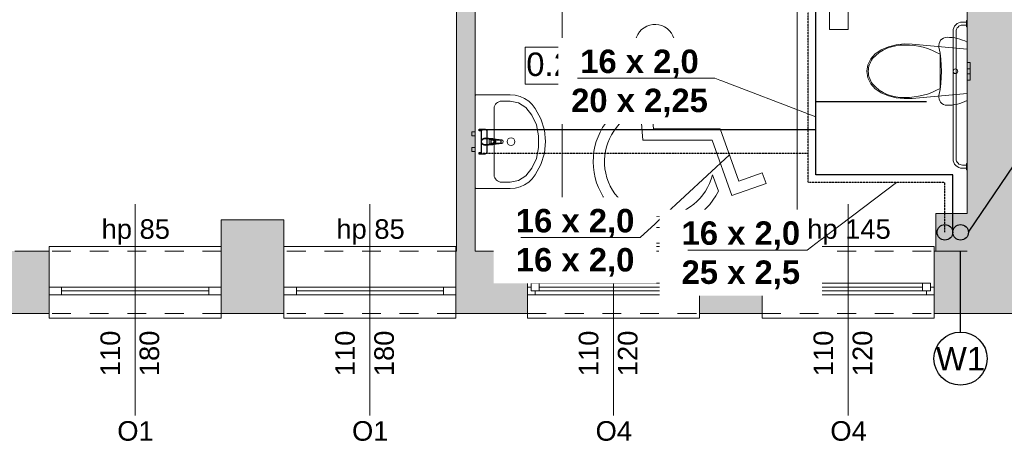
# Model space of a CAD drawing. Header units: millimetres. Extents: x 922208 to 1069538, y -182208 to -99877.
# Tile 235 of 256: x 988687 to 994978, y -140619 to -137922. Entities that reach past the tile are written whole.
import ezdxf
from ezdxf import colors
from ezdxf.entities.mleader import LeaderData, LeaderLine
from ezdxf.enums import TextEntityAlignment as Align
from ezdxf.lldxf.tags import DXFTag
from ezdxf.math import Vec2, Vec3

# ---------------------------------------------------------------- set-up
doc = ezdxf.new("R2010")
doc.units = ezdxf.units.MM
doc.header["$MEASUREMENT"] = 0
for name, pattern in [('DASHED2', [0.09525, 0.0635, -0.03175]), ('HIDDEN', [20, 10, -10]), ('Przerywana', [240, 120, -120])]:
    doc.linetypes.add(name, pattern=pattern)
for name, color, linetype, lineweight in [('- PL - Kanalizacja', 34, 'Continuous', 30), ('IS_POWRÓT', 5, 'HIDDEN', 30), ('Nowe_0_Nr_pióra__2', 8, 'Continuous', 13), ('Nowe_0_Nr_pióra__75', 6, 'Continuous', 15), ('Nowe_210-A Pomieszczenia_Nr_pióra__41', 7, 'Continuous', 15), ('Nowe_220-A Ściany_Nr_pióra__19', 255, 'Continuous', 0), ('Nowe_220-A Ściany_Nr_pióra__23', 7, 'Continuous', 15), ('Nowe_220-A Ściany_Nr_pióra__27', 7, 'Continuous', 25), ('Nowe_220-A Ściany_Nr_pióra__3', 7, 'Continuous', 13), ('Nowe_220-A Ściany_Nr_pióra__7', 7, 'Continuous', 13), ('Nowe_450-K Stropy_Nr_pióra__20', 1, 'Continuous', 13)]:
    doc.layers.add(name, color=color, linetype=linetype, lineweight=lineweight)
for name, color, linetype, lineweight, true_color in [('IS_Działka wody ciepłej', 1, 'DASHED2', 30, 0xff0000), ('IS_Działka wody zimnej', 5, 'Continuous', 30, 0x0000ff), ('Nowe_220-A Ściany_Nr_pióra__45', 7, 'Continuous', 15, 0x40a5ff)]:
    doc.layers.add(name, color=color, linetype=linetype, lineweight=lineweight, true_color=true_color)
doc.layers.add('IS_Odbiorniki', color=7, linetype='SOLID')
doc.layers.add('Nowe_0', color=7, linetype='Continuous')
doc.styles.add('Arial_____', font='arial.ttf')
doc.styles.add('I_Romans', font='arial.ttf', dxfattribs={"height": 15})
doc.styles.add('patrycja', font='romans.shx', dxfattribs={"width": 0.7, "height": 15})
doc.styles.add('STYL_AUTOMATYCZNY_1', font='arial.ttf')
tags = doc.linetypes.add('SOLID', pattern=[10, 10, 0]).pattern_tags.tags
tags[6:7] = [DXFTag(74, 4), DXFTag(75, 0), DXFTag(340, '0'), DXFTag(46, 0.0), DXFTag(50, 0.0), DXFTag(44, 0.0), DXFTag(45, 0.0)]
tags[4:5] = [DXFTag(74, 4), DXFTag(75, 0), DXFTag(340, '0'), DXFTag(46, 0.0), DXFTag(50, 0.0), DXFTag(44, 0.0), DXFTag(45, 0.0)]

# ---------------------------------------------------------------- blocks, each defined once
blk = doc.blocks.new('Znak osoby niepełnospr 27[1]', base_point=(10270.07, 4896.14))
at = {"layer": 'Nowe_0_Nr_pióra__2', "color": 8, "linetype": 'Continuous', "lineweight": 13, "flags": 128}
for points in [[(10316.69, 5024.07), (10321.65, 4962.11), (10365.81, 4962.11), (10378.5, 4926.65), (10400.32, 4934.46), (10397.88, 4941.26), (10382.87, 4935.88), (10370.89, 4969.33), (10328.32, 4969.33), (10326.94, 4986.49), (10352.6, 4986.49), (10352.6, 4993.72), (10326.37, 4993.72), (10324.93, 5011.66, 3.065684)], [(10369.83, 4929.43), (10366.07, 4939.94, -1.473184), (10313.14, 4977.87), (10312.51, 4985.85, 1.373115)]]:
    blk.add_lwpolyline(points, format="xyb", close=True, dxfattribs=at)
blk = doc.blocks.new('parter01')
at = {"layer": 'Nowe_220-A Ściany_Nr_pióra__19', "linetype": 'Continuous', "lineweight": 0}
for points in [[(994740.39011, -107210.02068), (994740.39011, -112850.02068), (995140.39011, -112850.02068), (995140.39011, -107210.02068)], [(991596.55073, -112850.02068), (991596.55073, -108720.02068), (991476.55073, -108720.02068), (991476.55073, -112850.02068)], [(994740.39011, -112610.02068), (994540.39011, -112610.02068), (994540.39011, -112850.02068), (994740.39011, -112850.02068)], [(989974.38408, -112650.02068), (989974.38408, -112850.02068), (990374.38408, -112850.02068), (990374.38408, -112650.02068)], [(988536.55076, -113250.02068), (988874.3841, -113250.02068), (988874.3841, -112850.02072), (988536.55076, -112850.02072)], [(989974.38413, -113250.02068), (990374.38413, -113250.02068), (990374.38413, -112850.02069), (989974.38413, -112850.02069)], [(991474.38411, -113250.02068), (991930.6938, -113250.02068), (991930.6938, -112850.02075), (991474.38411, -112850.02075)], [(993030.6938, -113250.02068), (993430.69362, -113250.02068), (993430.69362, -112850.0205), (993030.6938, -112850.02068)], [(994530.69361, -113250.02068), (999466.55073, -113250.02068), (999466.55073, -112850.02059), (994530.69361, -112850.02059)]]:
    blk.add_hatch(color=255, dxfattribs=at).paths.add_polyline_path(points)
at = {"layer": 'Nowe_0_Nr_pióra__75', "color": 6, "linetype": 'Continuous', "lineweight": 0}
for p, q in [((994735.39011, -111405.02068), (994735.39011, -111385.02068)), ((994567.34612, -111591.07876), (994567.34698, -111700.02068)), ((994740.39011, -111659.7156), (994740.39011, -111643.02068)), ((994740.39011, -111643.02068), (994760.39011, -111643.02068)), ((994740.39011, -111684.02068), (994740.39011, -111659.7156)), ((994760.39011, -111659.7156), (994760.39011, -111643.02068)), ((994760.39011, -111684.02068), (994760.39011, -111659.7156)), ((994567.34698, -111700.02068), (994567.34698, -111808.96213)), ((994740.39011, -111688.70698), (994740.39011, -111684.02068)), ((994740.39011, -111684.02068), (994760.39011, -111684.02068)), ((994740.39011, -111700.02068), (994740.39011, -111688.70698)), ((994740.39011, -111711.33439), (994740.39011, -111700.02068)), ((994740.39011, -111716.02068), (994740.39011, -111711.33439)), ((994740.39011, -111716.02068), (994760.39011, -111716.02068)), ((994740.39011, -111740.32577), (994740.39011, -111716.02068)), ((994760.39011, -111688.70698), (994760.39011, -111684.02068)), ((994760.39011, -111700.02068), (994760.39011, -111688.70698)), ((994760.39011, -111711.33439), (994760.39011, -111700.02068)), ((994760.39011, -111716.02068), (994760.39011, -111711.33439)), ((994760.39011, -111740.32577), (994760.39011, -111716.02068)), ((994740.39011, -111757.02068), (994740.39011, -111740.32577)), ((994740.39011, -111757.02068), (994760.39011, -111757.02068)), ((994760.39011, -111757.02068), (994760.39011, -111740.32577)), ((991765.30073, -111890.92978), (991821.55073, -111890.92978)), ((991821.55073, -111890.92978), (991873.05496, -111901.42478)), ((991873.05496, -111901.42478), (991920.38663, -111932.05954)), ((991718.42573, -111936.38432), (991718.42573, -112363.65705)), ((991920.38663, -111932.05954), (991959.7112, -111980.35222)), ((991959.7112, -111980.35222), (991987.84283, -112042.39043)), ((991987.84283, -112042.39043), (992002.50246, -112113.1482)), ((991701.95674, -112136.42068), (991687.08614, -112136.42068)), ((991687.08614, -112136.42068), (991687.08614, -112163.62068)), ((991687.08614, -112163.62068), (991701.95674, -112163.62068)), ((992002.50246, -112113.1482), (992002.50246, -112186.89317)), ((992002.50246, -112186.89317), (991987.84283, -112257.65094)), ((991987.84283, -112257.65094), (991959.7112, -112319.68915)), ((994735.39011, -112320.02068), (994735.39011, -112300.02068)), ((991959.7112, -112319.68915), (991920.38663, -112367.98183)), ((991821.55073, -112409.11159), (991765.30073, -112409.11159)), ((991873.05496, -112398.61659), (991821.55073, -112409.11159)), ((991920.38663, -112367.98183), (991873.05496, -112398.61659))]:
    blk.add_line(p, q, dxfattribs=at)
for points in [[(993860.39011, -111433.02068), (993860.39011, -111270.02068), (993980.39011, -111270.02068), (993980.39011, -111433.02068)], [(994740.39011, -111886.78895), (994725.31546, -111893.89004), (994709.8504, -111900.09453), (994694.04817, -111905.38105), (994677.96316, -111909.73141), (994661.65077, -111913.13062), (994645.16714, -111915.56698), (994628.56904, -111917.0321), (994611.9136, -111917.52095), (994600.37922, -111916.23806), (994589.40801, -111912.45294), (994579.53553, -111906.35038), (994571.2437, -111898.22827), (994564.93731, -111888.48309), (994560.9242, -111877.59057), (994559.40026, -111866.08242), (994560.43991, -111854.52043), (994567.22164, -111816.2361), (994572.07792, -111777.66007), (994574.99658, -111738.88916), (994575.97027, -111700.02068), (994574.99658, -111661.15221), (994572.07792, -111622.3813), (994567.22164, -111583.80526), (994560.43991, -111545.52094), (994559.40026, -111533.95895), (994560.9242, -111522.4508), (994564.93731, -111511.55828), (994571.2437, -111501.8131), (994579.53553, -111493.69099), (994589.40801, -111487.58843), (994600.37922, -111483.80331), (994611.9136, -111482.52042), (994628.56904, -111483.00927), (994645.16714, -111484.47439), (994661.65077, -111486.91075), (994677.96316, -111490.30996), (994694.04817, -111494.66031), (994709.8504, -111499.94684), (994725.31546, -111506.15133), (994740.39011, -111513.25242)], [(994286.96471, -111869.44433), (994237.21804, -111857.03921), (994190.28, -111838.01831), (994153.08443, -111812.42053), (994124.56632, -111779.37773), (994106.60656, -111741.06922), (994100.38954, -111700.02068), (994106.60656, -111658.97215), (994124.56632, -111620.66364), (994153.08443, -111587.62084), (994190.28, -111562.02306), (994237.21804, -111543.00216), (994286.96471, -111530.59704), (994338.31053, -111525.10931), (994390.00711, -111526.67238), (994740.39011, -111559.04589), (994740.39011, -111840.99548), (994390.00711, -111873.36899), (994338.31053, -111874.93206)], [(991821.55073, -112450.02068), (991605.92573, -112450.02068), (991604.29778, -112449.88257), (991602.71929, -112449.47244), (991601.23823, -112448.80273), (991599.8996, -112447.89382), (991598.74406, -112446.7733), (991597.80674, -112445.47523), (991597.11611, -112444.03905), (991596.69316, -112442.5084), (991596.55073, -112440.92978), (991596.55073, -112150.02068), (991596.55073, -111859.11159), (991596.69316, -111857.53297), (991597.11611, -111856.00232), (991597.80674, -111854.56614), (991598.74406, -111853.26807), (991599.8996, -111852.14755), (991601.23823, -111851.23864), (991602.71929, -111850.56893), (991604.29778, -111850.1588), (991605.92573, -111850.02068), (991821.55073, -111850.02068), (991853.31525, -111852.68512), (991884.13611, -111860.59927), (991913.09767, -111873.52802), (991939.33954, -111891.08728), (991962.08211, -111912.7554), (991980.64976, -111937.88865), (992016.79138, -112003.96484), (992039.03967, -112075.581), (992046.55073, -112150.02068), (992039.03967, -112224.46037), (992016.79138, -112296.07652), (991980.64976, -112362.15272), (991962.08211, -112387.28597), (991939.33954, -112408.95409), (991913.09767, -112426.51335), (991884.13611, -112439.4421), (991853.31525, -112447.35625)], [(991596.55073, -112086.52068), (991596.55073, -112113.52068), (991576.55073, -112113.52068), (991576.55073, -112086.52068)], [(991596.55073, -112186.52068), (991596.55073, -112213.52068), (991576.55073, -112213.52068), (991576.55073, -112186.52068)]]:
    blk.add_lwpolyline(points, close=True, dxfattribs=at)
for points in [[(994740.39011, -112330.02068), (994740.39011, -112290.02068), (994735.39011, -112290.02068), (994735.39011, -112300.02068), (994710.39011, -112300.02068, -0.4142135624), (994670.39011, -112260.02068), (994670.39011, -111445.02068, -0.4142135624), (994710.39011, -111405.02068), (994735.39011, -111405.02068), (994735.39011, -111415.02068), (994740.39011, -111415.02068), (994740.39011, -111375.02068), (994735.39011, -111375.02068), (994735.39011, -111385.02068), (994710.39011, -111385.02068, 0.4142135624), (994650.39011, -111445.02068), (994650.39011, -112260.02068, 0.4142135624), (994710.39011, -112320.02068), (994735.39011, -112320.02068), (994735.39011, -112330.02068)], [(991662.17573, -112125.02068), (991704.12854, -112129.02068, -0.1210195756), (991713.64199, -112132.29092), (991766.57573, -112138.92068, -0.8825662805), (991766.57573, -112161.12068), (991713.64199, -112167.75045, -0.1210195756), (991704.12854, -112171.02068), (991662.17573, -112175.02068, -1)]]:
    blk.add_lwpolyline(points, format="xyb", close=True, dxfattribs=at)
blk.add_circle((991826.23073, -112150.02068), 25, dxfattribs=at)
for centre, radius, start, end in [((991701.95674, -112150.02068), 13.6, 270, 90), ((991702.22862, -112150.02068), 21.08577, 302.771025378, 57.228974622)]:
    blk.add_arc(centre, radius, start, end, dxfattribs=at)
for centre, major_axis, ratio, start_param, end_param in [((994328.08663, -111789.48117), (257.05581, 0), 0.9993765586, 1.5150688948, 2.4156574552), ((994352.45323, -111958.11614), (425.5156, 0), 0.9993765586, 1.0413938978, 1.594414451), ((994247.63187, -111700.83252), (138.6051, 0), 0.9993765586, 2.5090880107, 3.1357317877), ((994247.6349, -111699.20787), (138.60813, 0), 0.9993765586, 3.1474533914, 3.7740971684), ((994328.08663, -111610.5602), (257.05591, 0), 0.9993765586, 3.8675316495, 4.7681202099), ((994352.45323, -111441.92523), (425.51562, 0), 0.9993765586, 4.6887731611, 5.2417937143), ((991765.30073, -111936.38432), (46.875, 0), 0.9696969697, 1.5707963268, 3.1415926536), ((991765.30073, -112363.65705), (46.875, 0), 0.9696969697, 3.1415926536, 4.7123889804)]:
    blk.add_ellipse(centre, major_axis=major_axis, ratio=ratio, start_param=start_param, end_param=end_param, dxfattribs=at)
blk.add_ellipse((994665.41082, -111700.02068), major_axis=(0, 15), ratio=0.9997238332, dxfattribs=at)
at = {"layer": 'Nowe_210-A Pomieszczenia_Nr_pióra__41', "color": 7, "linetype": 'Continuous', "lineweight": 0}
for p, q in [((991915.47444, -111545.81647), (992415.85444, -111545.81647)), ((991915.47444, -111781.53097), (991915.47444, -111545.81647)), ((992415.85444, -111545.81647), (992415.85444, -111781.53097)), ((992415.85444, -111781.53097), (991915.47444, -111781.53097))]:
    blk.add_line(p, q, dxfattribs=at)
at = {"layer": 'Nowe_220-A Ściany_Nr_pióra__23', "color": 7, "linetype": 'Continuous', "lineweight": 0}
for p, q in [((991955.69373, -113055.02068), (992005.69373, -113055.02068)), ((991955.69373, -113105.02068), (991955.69373, -113055.02068)), ((992005.69373, -113055.02068), (992005.69373, -113105.02068)), ((992005.69373, -113055.02068), (992955.69373, -113055.02068)), ((992955.69373, -113105.02068), (992955.69373, -113055.02068)), ((992955.69373, -113055.02068), (993005.69373, -113055.02068)), ((993005.69373, -113055.02068), (993005.69373, -113105.02068)), ((993455.69373, -113055.02068), (993505.69373, -113055.02068)), ((993455.69373, -113105.02068), (993455.69373, -113055.02068)), ((993505.69373, -113055.02068), (993505.69373, -113105.02068)), ((993505.69373, -113055.02068), (994455.69373, -113055.02068)), ((994455.69373, -113105.02068), (994455.69373, -113055.02068)), ((994455.69373, -113055.02068), (994505.69373, -113055.02068)), ((994505.69373, -113055.02068), (994505.69373, -113105.02068)), ((988954.38408, -113080.02068), (988874.38408, -113080.02068)), ((988954.38408, -113130.02068), (988954.38408, -113080.02068)), ((989974.38408, -113080.02068), (989894.38408, -113080.02068)), ((989894.38408, -113080.02068), (989894.38408, -113130.02068)), ((990454.38408, -113080.02068), (990374.38408, -113080.02068)), ((990454.38408, -113130.02068), (990454.38408, -113080.02068)), ((991474.38408, -113080.02068), (991394.38408, -113080.02068)), ((991394.38408, -113080.02068), (991394.38408, -113130.02068)), ((991930.69373, -113080.02068), (991955.69373, -113080.02068)), ((991955.69373, -113080.02068), (991955.69373, -113105.02068)), ((991955.69373, -113105.02068), (991980.69373, -113105.02068)), ((992005.69373, -113105.02068), (991955.69373, -113105.02068)), ((991980.69373, -113105.02068), (991980.69373, -113130.02068)), ((992005.69373, -113080.02068), (992955.69373, -113080.02068)), ((992955.69373, -113105.02068), (992005.69373, -113105.02068)), ((993005.69373, -113105.02068), (992955.69373, -113105.02068)), ((992980.69373, -113130.02068), (992980.69373, -113105.02068)), ((992980.69373, -113105.02068), (993005.69373, -113105.02068)), ((993005.69373, -113105.02068), (993005.69373, -113080.02068)), ((993005.69373, -113080.02068), (993030.69373, -113080.02068)), ((993430.69373, -113080.02068), (993455.69373, -113080.02068)), ((993455.69373, -113080.02068), (993455.69373, -113105.02068)), ((993455.69373, -113105.02068), (993480.69373, -113105.02068)), ((993505.69373, -113105.02068), (993455.69373, -113105.02068)), ((993480.69373, -113105.02068), (993480.69373, -113130.02068)), ((993505.69373, -113080.02068), (994455.69373, -113080.02068)), ((994455.69373, -113105.02068), (993505.69373, -113105.02068)), ((994505.69373, -113105.02068), (994455.69373, -113105.02068)), ((994480.69373, -113130.02068), (994480.69373, -113105.02068)), ((994480.69373, -113105.02068), (994505.69373, -113105.02068)), ((994505.69373, -113105.02068), (994505.69373, -113080.02068)), ((994505.69373, -113080.02068), (994530.69373, -113080.02068)), ((988874.38408, -113130.02068), (988954.38408, -113130.02068)), ((989894.38408, -113130.02068), (989974.38408, -113130.02068)), ((990374.38408, -113130.02068), (990454.38408, -113130.02068)), ((991394.38408, -113130.02068), (991474.38408, -113130.02068)), ((991980.69373, -113130.02068), (991930.69373, -113130.02068)), ((993030.69373, -113130.02068), (992980.69373, -113130.02068)), ((993480.69373, -113130.02068), (993430.69373, -113130.02068)), ((994530.69373, -113130.02068), (994480.69373, -113130.02068))]:
    blk.add_line(p, q, dxfattribs=at)
at = {"layer": 'Nowe_220-A Ściany_Nr_pióra__27', "color": 7, "linetype": 'Continuous', "lineweight": 0}
for p, q in [((988874.38408, -113080.02068), (988874.38408, -112850.02068)), ((988874.38408, -113080.02068), (988874.38408, -112850.02068)), ((989974.38408, -113080.02068), (989974.38408, -112850.02068)), ((989974.38408, -113080.02068), (989974.38408, -112850.02068)), ((990374.38408, -113080.02068), (990374.38408, -112850.02068)), ((990374.38408, -113080.02068), (990374.38408, -112850.02068)), ((991474.38408, -113080.02068), (991474.38408, -112850.02068)), ((991474.38408, -113080.02068), (991474.38408, -112850.02068)), ((991930.69373, -113080.02068), (991930.69373, -112850.02068)), ((991930.69373, -113080.02068), (991930.69373, -112850.02068)), ((993030.69373, -113080.02068), (993030.69373, -112850.02068)), ((993030.69373, -113080.02068), (993030.69373, -112850.02068)), ((993430.69373, -113080.02068), (993430.69373, -112850.02068)), ((993430.69373, -113080.02068), (993430.69373, -112850.02068)), ((994530.69373, -113080.02068), (994530.69373, -112850.02068)), ((994530.69373, -113080.02068), (994530.69373, -112850.02068)), ((988874.38408, -113130.02068), (988874.38408, -113080.02068)), ((988874.38408, -113130.02068), (988874.38408, -113080.02068)), ((988874.38408, -113130.02068), (988874.38408, -113080.02068)), ((989974.38408, -113130.02068), (989974.38408, -113080.02068)), ((989974.38408, -113130.02068), (989974.38408, -113080.02068)), ((989974.38408, -113130.02068), (989974.38408, -113080.02068)), ((990374.38408, -113130.02068), (990374.38408, -113080.02068)), ((990374.38408, -113130.02068), (990374.38408, -113080.02068)), ((990374.38408, -113130.02068), (990374.38408, -113080.02068)), ((991474.38408, -113130.02068), (991474.38408, -113080.02068)), ((991474.38408, -113130.02068), (991474.38408, -113080.02068)), ((991474.38408, -113130.02068), (991474.38408, -113080.02068)), ((991930.69373, -113130.02068), (991930.69373, -113080.02068)), ((991930.69373, -113130.02068), (991930.69373, -113080.02068)), ((991930.69373, -113130.02068), (991930.69373, -113080.02068)), ((993030.69373, -113130.02068), (993030.69373, -113080.02068)), ((993030.69373, -113130.02068), (993030.69373, -113080.02068)), ((993030.69373, -113130.02068), (993030.69373, -113080.02068)), ((993430.69373, -113130.02068), (993430.69373, -113080.02068)), ((993430.69373, -113130.02068), (993430.69373, -113080.02068)), ((993430.69373, -113130.02068), (993430.69373, -113080.02068)), ((994530.69373, -113130.02068), (994530.69373, -113080.02068)), ((994530.69373, -113130.02068), (994530.69373, -113080.02068)), ((994530.69373, -113130.02068), (994530.69373, -113080.02068)), ((988874.38408, -113250.02068), (988874.38408, -113130.02068)), ((988874.38408, -113250.02068), (988874.38408, -113130.02068)), ((989974.38408, -113250.02068), (989974.38408, -113130.02068)), ((989974.38408, -113250.02068), (989974.38408, -113130.02068)), ((990374.38408, -113250.02068), (990374.38408, -113130.02068)), ((990374.38408, -113250.02068), (990374.38408, -113130.02068)), ((991474.38408, -113250.02068), (991474.38408, -113130.02068)), ((991474.38408, -113250.02068), (991474.38408, -113130.02068)), ((991930.69373, -113250.02068), (991930.69373, -113130.02068)), ((991930.69373, -113250.02068), (991930.69373, -113130.02068)), ((993030.69373, -113250.02068), (993030.69373, -113130.02068)), ((993030.69373, -113250.02068), (993030.69373, -113130.02068)), ((993430.69373, -113250.02068), (993430.69373, -113130.02068)), ((993430.69373, -113250.02068), (993430.69373, -113130.02068)), ((994530.69373, -113250.02068), (994530.69373, -113130.02068)), ((994530.69373, -113250.02068), (994530.69373, -113130.02068))]:
    blk.add_line(p, q, dxfattribs=at)
for points in [[(994740.39011, -107100.02068), (994740.39011, -112610.02068)], [(991476.55073, -108720.02068), (991476.55073, -112850.02068)], [(991596.55073, -112850.02068), (991596.55073, -108720.02068)], [(994740.39011, -112610.02068), (994540.39011, -112610.02068)], [(994540.39011, -112610.02068), (994540.39011, -112850.02068)], [(989974.38408, -112650.02068), (989974.38408, -112850.02068)], [(990374.38408, -112650.02068), (989974.38408, -112650.02068)], [(990374.38408, -112850.02068), (990374.38408, -112650.02068)], [(988874.38396, -112850.02068), (988656.55073, -112850.02068)], [(991476.55073, -112850.02068), (991474.38403, -112850.02068)], [(991930.69381, -112850.02068), (991596.55073, -112850.02068)], [(993430.69362, -112850.02068), (993030.6938, -112850.02068)], [(994740.39011, -112850.02068), (994530.69361, -112850.02068)], [(994540.39011, -112850.02068), (994740.39011, -112850.02068)], [(988536.55062, -113250.02068), (988874.38396, -113250.02068)], [(989974.38395, -113250.02068), (990374.38404, -113250.02068)], [(991474.38403, -113250.02068), (991930.69381, -113250.02068)], [(993030.6938, -113250.02068), (993430.69362, -113250.02068)], [(994530.69361, -113250.02068), (999466.55073, -113250.02068)]]:
    blk.add_lwpolyline(points, dxfattribs=at)
at = {"layer": 'Nowe_220-A Ściany_Nr_pióra__3', "color": 7, "linetype": 'Continuous', "lineweight": 0}
for p, q in [((989974.38408, -112820.02068), (988874.38408, -112820.02068)), ((988874.38408, -112820.02068), (988874.38408, -112850.02068)), ((989974.38408, -112850.02068), (989974.38408, -112820.02068)), ((991474.38408, -112820.02068), (990374.38408, -112820.02068)), ((990374.38408, -112820.02068), (990374.38408, -112850.02068)), ((991474.38408, -112850.02068), (991474.38408, -112820.02068)), ((991930.69373, -112850.02068), (991930.69373, -112820.02068)), ((991930.69373, -112820.02068), (993030.69373, -112820.02068)), ((993030.69373, -112820.02068), (993030.69373, -112850.02068)), ((993430.69373, -112850.02068), (993430.69373, -112820.02068)), ((993430.69373, -112820.02068), (994530.69373, -112820.02068)), ((994530.69373, -112820.02068), (994530.69373, -112850.02068)), ((992005.69373, -113055.02068), (992955.69373, -113055.02068)), ((993505.69373, -113055.02068), (994455.69373, -113055.02068)), ((989894.38408, -113080.02068), (988954.38408, -113080.02068)), ((989894.38408, -113105.02068), (988954.38408, -113105.02068)), ((991394.38408, -113080.02068), (990454.38408, -113080.02068)), ((991394.38408, -113105.02068), (990454.38408, -113105.02068)), ((988954.38408, -113130.02068), (989894.38408, -113130.02068)), ((990454.38408, -113130.02068), (991394.38408, -113130.02068)), ((992980.69373, -113130.02068), (991980.69373, -113130.02068)), ((994480.69373, -113130.02068), (993480.69373, -113130.02068)), ((988874.38408, -113280.02068), (988874.38408, -113250.02068)), ((989974.38408, -113280.02068), (988874.38408, -113280.02068)), ((989974.38408, -113250.02068), (989974.38408, -113280.02068)), ((990374.38408, -113280.02068), (990374.38408, -113250.02068)), ((991474.38408, -113280.02068), (990374.38408, -113280.02068)), ((991474.38408, -113250.02068), (991474.38408, -113280.02068)), ((991930.69373, -113250.02068), (991930.69373, -113280.02068)), ((991930.69373, -113280.02068), (993030.69373, -113280.02068)), ((993030.69373, -113280.02068), (993030.69373, -113250.02068)), ((993430.69373, -113250.02068), (993430.69373, -113280.02068)), ((993430.69373, -113280.02068), (994530.69373, -113280.02068)), ((994530.69373, -113280.02068), (994530.69373, -113250.02068))]:
    blk.add_line(p, q, dxfattribs=at)
at = {"layer": 'Nowe_220-A Ściany_Nr_pióra__3', "color": 7, "linetype": 'Przerywana', "lineweight": 0}
for p, q in [((989974.38408, -112850.02068), (988874.38408, -112850.02068)), ((991474.38408, -112850.02068), (990374.38408, -112850.02068)), ((991930.69373, -112850.02068), (993030.69373, -112850.02068)), ((993430.69373, -112850.02068), (994530.69373, -112850.02068)), ((989974.38408, -113250.02068), (988874.38408, -113250.02068)), ((991474.38408, -113250.02068), (990374.38408, -113250.02068)), ((991930.69373, -113250.02068), (993030.69373, -113250.02068)), ((993430.69373, -113250.02068), (994530.69373, -113250.02068))]:
    blk.add_line(p, q, dxfattribs=at)
at = {"layer": 'Nowe_220-A Ściany_Nr_pióra__45', "color": 161, "linetype": 'Continuous', "lineweight": 0, "true_color": 0x40a5ff}
for p, q in [((989424.38408, -113901.8064), (989424.38408, -112550.02068)), ((990924.38408, -113901.8064), (990924.38408, -112550.02068)), ((992480.69373, -113901.8064), (992480.69373, -112550.02068)), ((993980.69373, -113901.8064), (993980.69373, -112550.02068))]:
    blk.add_line(p, q, dxfattribs=at)
at = {"layer": 'Nowe_450-K Stropy_Nr_pióra__20', "color": 1, "linetype": 'Continuous', "lineweight": 0, "flags": 128}
blk.add_lwpolyline([(992153.47205, -112800.02068), (993653.47205, -112800.02068), (993653.47205, -111300.02068), (992153.47205, -111300.02068)], close=True, dxfattribs=at)
at = {"layer": 'Nowe_0', "color": 7, "linetype": 'Continuous', "lineweight": 0, "xscale": 10, "yscale": 10, "zscale": 10}
blk.add_blockref('Znak osoby niepełnospr 27[1]', (992153.47205, -112800.02068), dxfattribs=at)
at = {"layer": 'Nowe_210-A Pomieszczenia_Nr_pióra__41', "color": 7, "linetype": 'Continuous', "lineweight": 0, "insert": (992165.66444, -111580.10218), "char_height": 150, "attachment_point": 2, "style": 'STYL_AUTOMATYCZNY_1'}
blk.add_mtext('\\A1;{\\pqc;\\pt0,25;\\fArial|b0|i0|c238|p0;\\W1.000000;0.22\\fArial|b0|i0|c238|p0;\\W1.000000;\\A1{\\H.66x;\\S^  ;}\\fArial|b0|i0|c238|p0;\\W1.000000;\\fArial|b0|i0|c238|p0;\\W1.000000;\\A1{\\H.66x;\\S^  ;}}', dxfattribs=at)
at = {"layer": 'Nowe_220-A Ściany_Nr_pióra__7', "color": 7, "linetype": 'Continuous', "lineweight": 0, "char_height": 125, "attachment_point": 7, "style": 'STYL_AUTOMATYCZNY_1'}
for s, insert in [('\\A1;{\\pql;\\pt0;\\fArial|b0|i0|c238|p0;\\W1.000000;hp 85\\fArial|b0|i0|c238|p0;\\W1.000000;\\A1{\\H.66x;\\S^  ;}\\fArial|b0|i0|c238|p0;\\W1.000000;\\fArial|b0|i0|c238|p0;\\W1.000000;}', (989209.88908, -112809.08834)), ('\\A1;{\\pql;\\pt0;\\fArial|b0|i0|c238|p0;\\W1.000000;hp 85\\fArial|b0|i0|c238|p0;\\W1.000000;\\A1{\\H.66x;\\S^  ;}\\fArial|b0|i0|c238|p0;\\W1.000000;\\fArial|b0|i0|c238|p0;\\W1.000000;}', (990709.88908, -112809.08834)), ('\\A1;{\\pql;\\pt0;\\fArial|b0|i0|c238|p0;\\W1.000000;hp 145\\fArial|b0|i0|c238|p0;\\W1.000000;\\A1{\\H.66x;\\S^  ;}\\fArial|b0|i0|c238|p0;\\W1.000000;\\fArial|b0|i0|c238|p0;\\W1.000000;}', (992218.52623, -112809.08834)), ('\\A1;{\\pql;\\pt0;\\fArial|b0|i0|c238|p0;\\W1.000000;hp 145\\fArial|b0|i0|c238|p0;\\W1.000000;\\A1{\\H.66x;\\S^  ;}\\fArial|b0|i0|c238|p0;\\W1.000000;\\fArial|b0|i0|c238|p0;\\W1.000000;}', (993718.52623, -112809.08834)), ('\\A1;{\\pql;\\pt0;\\fArial|b0|i0|c238|p0;\\W1.000000;O1\\fArial|b0|i0|c238|p0;\\W1.000000;\\fArial|b0|i0|c238|p0;\\W1.000000;\\fArial|b0|i0|c238|p0;\\W1.000000;}', (989310.04233, -114064.61289)), ('\\A1;{\\pql;\\pt0;\\fArial|b0|i0|c238|p0;\\W1.000000;O1\\fArial|b0|i0|c238|p0;\\W1.000000;\\fArial|b0|i0|c238|p0;\\W1.000000;\\fArial|b0|i0|c238|p0;\\W1.000000;}', (990810.04233, -114064.61289)), ('\\A1;{\\pql;\\pt0;\\fArial|b0|i0|c238|p0;\\W1.000000;O4\\fArial|b0|i0|c238|p0;\\W1.000000;\\fArial|b0|i0|c238|p0;\\W1.000000;\\fArial|b0|i0|c238|p0;\\W1.000000;}', (992366.35198, -114064.61289)), ('\\A1;{\\pql;\\pt0;\\fArial|b0|i0|c238|p0;\\W1.000000;O4\\fArial|b0|i0|c238|p0;\\W1.000000;\\fArial|b0|i0|c238|p0;\\W1.000000;\\fArial|b0|i0|c238|p0;\\W1.000000;}', (993866.35198, -114064.61289))]:
    blk.add_mtext(s, dxfattribs=dict(at, insert=insert))
at = {"layer": 'Nowe_220-A Ściany_Nr_pióra__7', "color": 7, "linetype": 'Continuous', "lineweight": 0, "char_height": 125, "attachment_point": 7, "rotation": 90, "style": 'STYL_AUTOMATYCZNY_1'}
for s, insert in [('\\A1;{\\pql;\\pt0;\\fArial|b0|i0|c238|p0;\\W1.000000;110\\fArial|b0|i0|c238|p0;\\W1.000000;\\A1{\\H.66x;\\S^  ;}\\fArial|b0|i0|c238|p0;\\W1.000000;\\fArial|b0|i0|c238|p0;\\W1.000000;}', (989363.97628, -113650.02068)), ('\\A1;{\\pql;\\pt0;\\fArial|b0|i0|c238|p0;\\W1.000000;180\\fArial|b0|i0|c238|p0;\\W1.000000;\\A1{\\H.66x;\\S^  ;}\\fArial|b0|i0|c238|p0;\\W1.000000;\\fArial|b0|i0|c238|p0;\\W1.000000;}', (989613.97628, -113650.02068)), ('\\A1;{\\pql;\\pt0;\\fArial|b0|i0|c238|p0;\\W1.000000;110\\fArial|b0|i0|c238|p0;\\W1.000000;\\A1{\\H.66x;\\S^  ;}\\fArial|b0|i0|c238|p0;\\W1.000000;\\fArial|b0|i0|c238|p0;\\W1.000000;}', (990863.97628, -113650.02068)), ('\\A1;{\\pql;\\pt0;\\fArial|b0|i0|c238|p0;\\W1.000000;180\\fArial|b0|i0|c238|p0;\\W1.000000;\\A1{\\H.66x;\\S^  ;}\\fArial|b0|i0|c238|p0;\\W1.000000;\\fArial|b0|i0|c238|p0;\\W1.000000;}', (991113.97628, -113650.02068)), ('\\A1;{\\pql;\\pt0;\\fArial|b0|i0|c238|p0;\\W1.000000;110\\fArial|b0|i0|c238|p0;\\W1.000000;\\A1{\\H.66x;\\S^  ;}\\fArial|b0|i0|c238|p0;\\W1.000000;\\fArial|b0|i0|c238|p0;\\W1.000000;}', (992420.28594, -113650.02068)), ('\\A1;{\\pql;\\pt0;\\fArial|b0|i0|c238|p0;\\W1.000000;120\\fArial|b0|i0|c238|p0;\\W1.000000;\\A1{\\H.66x;\\S^  ;}\\fArial|b0|i0|c238|p0;\\W1.000000;\\fArial|b0|i0|c238|p0;\\W1.000000;}', (992670.28594, -113650.02068)), ('\\A1;{\\pql;\\pt0;\\fArial|b0|i0|c238|p0;\\W1.000000;110\\fArial|b0|i0|c238|p0;\\W1.000000;\\A1{\\H.66x;\\S^  ;}\\fArial|b0|i0|c238|p0;\\W1.000000;\\fArial|b0|i0|c238|p0;\\W1.000000;}', (993920.28594, -113650.02068)), ('\\A1;{\\pql;\\pt0;\\fArial|b0|i0|c238|p0;\\W1.000000;120\\fArial|b0|i0|c238|p0;\\W1.000000;\\A1{\\H.66x;\\S^  ;}\\fArial|b0|i0|c238|p0;\\W1.000000;\\fArial|b0|i0|c238|p0;\\W1.000000;}', (994170.28594, -113650.02068))]:
    blk.add_mtext(s, dxfattribs=dict(at, insert=insert))
blk = doc.blocks.new('kran')
at = {"layer": 'IS_Odbiorniki'}
for p, q in [((66380.1, 49449.8), (66360.1, 49449.8)), ((66360.1, 49449.8), (66360.1, 49384.8)), ((66380.1, 49384.8), (66380.1, 49449.8)), ((66380.1, 49449.8), (66380.1, 49449.8)), ((66290.1, 49309.8), (66290.1, 49324.8)), ((66290.1, 49324.8), (66300.1, 49324.8)), ((66300.1, 49324.8), (66300.1, 49309.8)), ((66360.1, 49384.8), (66380.1, 49384.8)), ((66440.1, 49309.8), (66440.1, 49324.8)), ((66450.1, 49324.8), (66450.1, 49309.8)), ((66300.1, 49309.8), (66290.1, 49309.8)), ((66450.1, 49309.8), (66440.1, 49309.8))]:
    blk.add_line(p, q, dxfattribs=at)
for points, knots in [([(66350.1, 49364.8), (66350.1, 49367), (66350.3, 49371.5), (66351, 49378.2), (66352.1, 49384.6), (66353.5, 49390.7), (66355.3, 49396.4), (66357.3, 49401.5), (66359.5, 49405.9), (66361.9, 49409.6), (66364.5, 49412.4), (66367.2, 49414.3), (66369.2, 49414.8), (66370.1, 49414.8)], [0, 0, 0, 0, 0.680365, 1.352598, 2.007974, 2.637404, 3.231713, 3.781963, 4.279934, 4.718988, 5.095816, 5.41425, 5.692788, 5.692788, 5.692788, 5.692788]), ([(66370.1, 49414.8), (66371.1, 49414.8), (66373.1, 49414.3), (66375.8, 49412.4), (66378.3, 49409.6), (66380.7, 49405.9), (66383, 49401.5), (66385, 49396.4), (66386.7, 49390.7), (66388.2, 49384.6), (66389.3, 49378.2), (66390, 49371.5), (66390.1, 49367), (66390.1, 49364.8)], [0, 0, 0, 0, 0.278538, 0.596972, 0.9738, 1.412854, 1.910826, 2.461075, 3.055384, 3.684814, 4.34019, 5.012423, 5.692788, 5.692788, 5.692788, 5.692788]), ([(66290.1, 49339.8), (66290.1, 49341), (66290.2, 49343.5), (66290.6, 49346.9), (66291.2, 49349.8), (66292.2, 49352.4), (66293.6, 49354.5), (66295.4, 49356.3), (66297.5, 49357.6), (66300.1, 49358.6), (66303, 49359.3), (66306.4, 49359.7), (66308.8, 49359.8), (66310.1, 49359.8)], [0, 0, 0, 0, 0.384885, 0.724568, 1.024891, 1.293879, 1.542296, 1.783488, 2.031905, 2.300893, 2.601217, 2.940899, 3.325784, 3.325784, 3.325784, 3.325784]), ([(66290.1, 49324.8), (66290.1, 49324.8), (66290.1, 49325), (66290.1, 49325.3), (66290.1, 49326), (66290.1, 49326.8), (66290.1, 49327.9), (66290.1, 49329.3), (66290.1, 49330.9), (66290.1, 49332.8), (66290.1, 49334.9), (66290.1, 49337.2), (66290.1, 49338.9), (66290.1, 49339.8)], [0, 0, 0, 0, 0.012397, 0.049587, 0.11157, 0.198347, 0.309917, 0.446281, 0.607438, 0.793388, 1.004132, 1.239669, 1.5, 1.5, 1.5, 1.5]), ([(66450.1, 49324.8), (66446.5, 49324.8), (66438.6, 49324.8), (66425.7, 49324.8), (66411, 49324.8), (66395.2, 49324.8), (66378.6, 49324.8), (66361.7, 49324.8), (66345.1, 49324.8), (66329.2, 49324.8), (66314.6, 49324.8), (66301.7, 49324.8), (66293.7, 49324.8), (66290.1, 49324.8)], [0, 0, 0, 0, 1.082645, 2.38843, 3.867769, 5.471074, 7.14876, 8.85124, 10.528926, 12.132231, 13.61157, 14.917355, 16, 16, 16, 16]), ([(66310.1, 49359.8), (66313.1, 49359.8), (66319.4, 49359.8), (66329.4, 49359.8), (66340.4, 49359.8), (66352, 49359.8), (66364, 49359.8), (66376.2, 49359.8), (66388.2, 49359.8), (66399.9, 49359.8), (66410.8, 49359.8), (66420.8, 49359.8), (66427.2, 49359.8), (66430.1, 49359.8)], [0, 0, 0, 0, 0.888054, 1.897821, 3.002254, 4.174305, 5.386927, 6.613073, 7.825695, 8.997746, 10.102179, 11.111946, 12, 12, 12, 12]), ([(66350.1, 49344.8), (66350.1, 49345.2), (66350.1, 49346.1), (66350.1, 49347.5), (66350.1, 49349), (66350.1, 49350.5), (66350.1, 49352.1), (66350.1, 49353.8), (66350.1, 49355.6), (66350.1, 49357.7), (66350.1, 49359.8), (66350.1, 49362.2), (66350.1, 49363.9), (66350.1, 49364.8)], [0, 0, 0, 0, 0.136739, 0.275733, 0.419234, 0.569497, 0.728775, 0.899324, 1.083396, 1.283246, 1.501127, 1.739294, 2, 2, 2, 2]), ([(66370.1, 49324.8), (66369.2, 49324.8), (66367.4, 49324.9), (66364.7, 49325.6), (66362.1, 49326.7), (66359.7, 49328.2), (66357.4, 49330), (66355.3, 49332), (66353.6, 49334.3), (66352.1, 49336.7), (66351, 49339.3), (66350.3, 49342), (66350.1, 49343.8), (66350.1, 49344.8)], [0, 0, 0, 0, 0.273037, 0.549292, 0.830058, 1.115075, 1.403036, 1.692041, 1.980001, 2.265018, 2.545785, 2.82204, 3.095076, 3.095076, 3.095076, 3.095076]), ([(66390.1, 49344.8), (66390.1, 49343.8), (66390, 49342), (66389.3, 49339.3), (66388.1, 49336.7), (66386.7, 49334.3), (66384.9, 49332), (66382.9, 49330), (66380.6, 49328.2), (66378.1, 49326.7), (66375.6, 49325.6), (66372.9, 49324.9), (66371, 49324.8), (66370.1, 49324.8)], [0, 0, 0, 0, 0.273037, 0.549292, 0.830058, 1.115075, 1.403036, 1.692041, 1.980001, 2.265018, 2.545785, 2.82204, 3.095076, 3.095076, 3.095076, 3.095076]), ([(66390.1, 49364.8), (66390.1, 49364.3), (66390.1, 49363.2), (66390.1, 49361.5), (66390.1, 49359.7), (66390.1, 49357.8), (66390.1, 49355.8), (66390.1, 49353.7), (66390.1, 49351.7), (66390.1, 49349.8), (66390.1, 49348), (66390.1, 49346.3), (66390.1, 49345.3), (66390.1, 49344.8)], [0, 0, 0, 0, 0.148009, 0.316304, 0.500376, 0.695718, 0.897821, 1.102179, 1.304282, 1.499624, 1.683696, 1.851991, 2, 2, 2, 2]), ([(66430.1, 49359.8), (66431, 49359.8), (66432.8, 49359.7), (66435.5, 49359.3), (66438.1, 49358.6), (66440.6, 49357.6), (66442.9, 49356.2), (66444.9, 49354.5), (66446.7, 49352.4), (66448.2, 49349.9), (66449.3, 49346.9), (66450, 49343.5), (66450.1, 49341), (66450.1, 49339.8)], [0, 0, 0, 0, 0.272276, 0.542692, 0.810227, 1.07504, 1.338798, 1.604973, 1.87895, 2.16785, 2.480019, 2.824368, 3.209791, 3.209791, 3.209791, 3.209791]), ([(66450.1, 49339.8), (66450.1, 49338.9), (66450.1, 49337.2), (66450.1, 49334.9), (66450.1, 49332.8), (66450.1, 49330.9), (66450.1, 49329.3), (66450.1, 49327.9), (66450.1, 49326.8), (66450.1, 49326), (66450.1, 49325.3), (66450.1, 49325), (66450.1, 49324.8), (66450.1, 49324.8)], [0, 0, 0, 0, 0.260331, 0.495868, 0.706612, 0.892562, 1.053719, 1.190083, 1.301653, 1.38843, 1.450413, 1.487603, 1.5, 1.5, 1.5, 1.5])]:
    blk.add_open_spline(points, degree=3, knots=knots, dxfattribs=at)
blk = doc.blocks.new('_None')

msp = doc.modelspace()

# ---------------------------------------------------------------- block references
at = {"layer": 'IS_POWRÓT', "color": 27, "linetype": 'ByBlock', "lineweight": 30}
msp.add_blockref('parter01', (0, -26552.1), dxfattribs=at)

# ---------------------------------------------------------------- next in the draw order: linework, layer by layer
at = {"layer": '- PL - Kanalizacja', "color": 200, "linetype": 'ByBlock', "true_color": 0xc528ff}
msp.add_line((994698.2, -139920.3), (994698.2, -139402.1), dxfattribs=at)
msp.add_circle((994698.2, -140090.1), 169.8, dxfattribs=at)
at = {"layer": 'IS_Działka wody ciepłej', "ltscale": 20}
for points in [[(994598.3, -139282.1), (994598.3, -138964.2), (993724.4, -138964.2), (993724.4, -134215.1), (994650, -134215.3)], [(993724.4, -138777.1), (991973.9, -138777.1), (991622.2, -138777.1)]]:
    msp.add_lwpolyline(points, dxfattribs=at)
at = {"layer": 'IS_Działka wody ciepłej', "linetype": 'Continuous', "ltscale": 20}
msp.add_circle((994598.3, -139282.1), 50, dxfattribs=at)
at = {"layer": 'IS_Działka wody zimnej', "ltscale": 1000}
msp.add_line((994480.4, -138447.5), (993774.4, -138447.5), dxfattribs=at)
for points in [[(994648.3, -139282.1), (994648.3, -138914.2), (993774.4, -138914.2), (993774.4, -134364.9), (994650, -134365.2)], [(993774.4, -138627.1), (991923.9, -138627.1), (991622.2, -138627.1)]]:
    msp.add_lwpolyline(points, dxfattribs=at)
msp.add_circle((994698.3, -139282.1), 50, dxfattribs=at)

# ---------------------------------------------------------------- next in the draw order: block references
at = {"rotation": 269.9999995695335}
msp.add_blockref('kran', (942312.4, -72332), dxfattribs=at)

# ---------------------------------------------------------------- next in the draw order: texts
at = {"layer": '- PL - Kanalizacja', "color": 200, "linetype": 'ByBlock', "true_color": 0xc528ff, "style": 'Arial_____'}
msp.add_text('W1', height=150, dxfattribs=at).set_placement((994698.2, -140090.1), align=Align.MIDDLE_CENTER)

# ---------------------------------------------------------------- next in the draw order: leaders
at = {"lineweight": 0}
ml = msp.add_multileader_mtext('Standard', dxfattribs=at)
ml.set_content('\\pxt0.545455;{\\fArial|b0|i0|c238|p0;\\W1;\\C0;Uwaga:wykonawaca przed rozpoczęciem robót budowlanych zobowiazany jest do weryfikacji lokalizacji istniejacego pionu wodociągowego.}', color=256, style='patrycja')
ml.set_leader_properties(color=256, linetype='ByLayer', lineweight=-1)
ml.set_arrow_properties(name='NONE')
ml.build(insert=Vec2(0, 0))
ml.multileader.update_dxf_attribs({"text_left_attachment_type": 6, "text_right_attachment_type": 6, "dogleg_length": 0.36, "arrow_head_size": 150})
ctx = ml.context
ctx.base_point, ctx.char_height, ctx.arrow_head_size, ctx.landing_gap_size, ctx.plane_origin = Vec3(995350.5, -138397.2), 110, 150, 10, Vec3(1002592.2, -133947.6)
ctx.left_attachment, ctx.right_attachment = 6, 6
notes = []
notes.append((ctx, [(0, (1, 1, 0), (995346.9, -138397.2), (1, 0), 3.6, [(0, [(994748.3, -139282.1)], 0, [])])]))
ctx.mtext.insert, ctx.mtext.width, ctx.mtext.defined_height, ctx.mtext.flow_direction = Vec3(995360.5, -138254.8), 2914.276, 34.4, 5
ctx.mtext.has_bg_fill, ctx.mtext.bg_color, ctx.mtext.bg_scale_factor, ctx.mtext.bg_transparency, ctx.mtext.use_window_bg_color = 1, -939524096, 1.5, 0, 1
at = {"layer": 'IS_Działka wody ciepłej', "linetype": 'Continuous', "ltscale": 20}
ml = msp.add_multileader_mtext('Standard', dxfattribs=at)
ml.set_content('{\\fArial|b1|i0|c0|p34;\\C256;16 x 2,0\\P\\C5;20 x 2,25}', color=7, style='I_Romans')
ml.set_leader_properties(color=7, linetype='Continuous', lineweight=13)
ml.set_arrow_properties(name='NONE')
ml.build(insert=Vec2(0, 0))
ml.multileader.update_dxf_attribs({"has_dogleg": 0, "text_left_attachment_type": 6, "text_right_attachment_type": 6, "dogleg_length": 0.36, "arrow_head_size": 40})
ctx = ml.context
ctx.base_point, ctx.char_height, ctx.arrow_head_size, ctx.landing_gap_size, ctx.plane_origin = Vec3(992165.6, -138296.9), 150, 40, 50, Vec3(988503.3, -146276.7)
ctx.left_attachment, ctx.right_attachment, ctx.text_align_type = 6, 6, 1
notes.append((ctx, [(0, (1, 1, 0), (993131.5, -138296.9), (-1, 0), 3.6, [(0, [(993774.4, -138543)], 256, [])])]))
ctx.mtext.insert, ctx.mtext.width, ctx.mtext.defined_height, ctx.mtext.alignment, ctx.mtext.flow_direction = Vec3(992646.7, -138113.4), 888.475, 300, 2, 5
ctx.mtext.has_bg_fill, ctx.mtext.bg_color, ctx.mtext.bg_scale_factor, ctx.mtext.bg_transparency, ctx.mtext.use_window_bg_color = 1, -1027028792, 1.5, 0, 1
ml = msp.add_multileader_mtext('Standard', dxfattribs=at)
ml.set_content('{\\fArial|b1|i0|c0|p34;\\C256;16 x 2,0\\P\\C5;16 x 2,0}', color=7, style='I_Romans')
ml.set_leader_properties(color=7, linetype='Continuous', lineweight=13)
ml.set_arrow_properties(name='NONE')
ml.build(insert=Vec2(0, 0))
ml.multileader.update_dxf_attribs({"has_dogleg": 0, "text_left_attachment_type": 6, "text_right_attachment_type": 6, "dogleg_length": 0.36, "arrow_head_size": 40})
ctx = ml.context
ctx.base_point, ctx.char_height, ctx.arrow_head_size, ctx.landing_gap_size, ctx.plane_origin = Vec3(991820.2, -139316), 150, 40, 50, Vec3(988026, -147198.4)
ctx.left_attachment, ctx.right_attachment, ctx.text_align_type = 6, 6, 1
notes.append((ctx, [(0, (1, 1, 0), (992654.2, -139316), (-1, 0), 3.6, [(0, [(993221.6, -138787.4)], 256, [])])]))
ctx.mtext.insert, ctx.mtext.width, ctx.mtext.defined_height, ctx.mtext.alignment, ctx.mtext.flow_direction = Vec3(992235.4, -139132.5), 888.475, 300, 2, 5
ctx.mtext.has_bg_fill, ctx.mtext.bg_color, ctx.mtext.bg_scale_factor, ctx.mtext.bg_transparency, ctx.mtext.use_window_bg_color = 1, -1027028792, 1.5, 0, 1
for ctx, leaders in notes:
    for number, flags, end, landing, length, lines in leaders:
        leader = LeaderData()
        leader.index, (leader.has_last_leader_line, leader.has_dogleg_vector, leader.attachment_direction) = number, flags
        leader.last_leader_point, leader.dogleg_vector, leader.dogleg_length = Vec3(end), Vec3(landing), length
        for number, points, colour, breaks in lines:
            line = LeaderLine()
            line.index, line.vertices, line.color, line.breaks = number, Vec3.list(points), colors.encode_raw_color(colour), breaks
            leader.lines.append(line)
        ctx.leaders.append(leader)

# ---------------------------------------------------------------- next in the draw order: leaders
ml = msp.add_multileader_mtext('Standard', dxfattribs=at)
ml.set_content('{\\fArial|b1|i0|c0|p34;\\C256;16 x 2,0\\P\\C5;25 x 2,5}', color=7, style='I_Romans')
ml.set_leader_properties(color=7, linetype='Continuous', lineweight=13)
ml.set_arrow_properties(name='NONE')
ml.build(insert=Vec2(0, 0))
ml.multileader.update_dxf_attribs({"has_dogleg": 0, "text_left_attachment_type": 6, "text_right_attachment_type": 6, "dogleg_length": 0.36, "arrow_head_size": 40})
ctx = ml.context
ctx.base_point, ctx.char_height, ctx.arrow_head_size, ctx.landing_gap_size, ctx.plane_origin = Vec3(992871.6, -139395.4), 150, 40, 50, Vec3(989092.8, -147375.3)
ctx.left_attachment, ctx.right_attachment, ctx.text_align_type = 6, 6, 1
notes = []
notes.append((ctx, [(0, (1, 1, 0), (993721, -139395.4), (-1, 0), 3.6, [(0, [(994288.4, -138964.2)], 256, [])])]))
ctx.mtext.insert, ctx.mtext.width, ctx.mtext.defined_height, ctx.mtext.alignment, ctx.mtext.flow_direction = Vec3(993294.5, -139211.9), 888.475, 300, 2, 5
ctx.mtext.has_bg_fill, ctx.mtext.bg_color, ctx.mtext.bg_scale_factor, ctx.mtext.bg_transparency, ctx.mtext.use_window_bg_color = 1, -1027028792, 1.5, 0, 1
for ctx, leaders in notes:
    for number, flags, end, landing, length, lines in leaders:
        leader = LeaderData()
        leader.index, (leader.has_last_leader_line, leader.has_dogleg_vector, leader.attachment_direction) = number, flags
        leader.last_leader_point, leader.dogleg_vector, leader.dogleg_length = Vec3(end), Vec3(landing), length
        for number, points, colour, breaks in lines:
            line = LeaderLine()
            line.index, line.vertices, line.color, line.breaks = number, Vec3.list(points), colors.encode_raw_color(colour), breaks
            leader.lines.append(line)
        ctx.leaders.append(leader)

doc.saveas('drawing.dxf')
